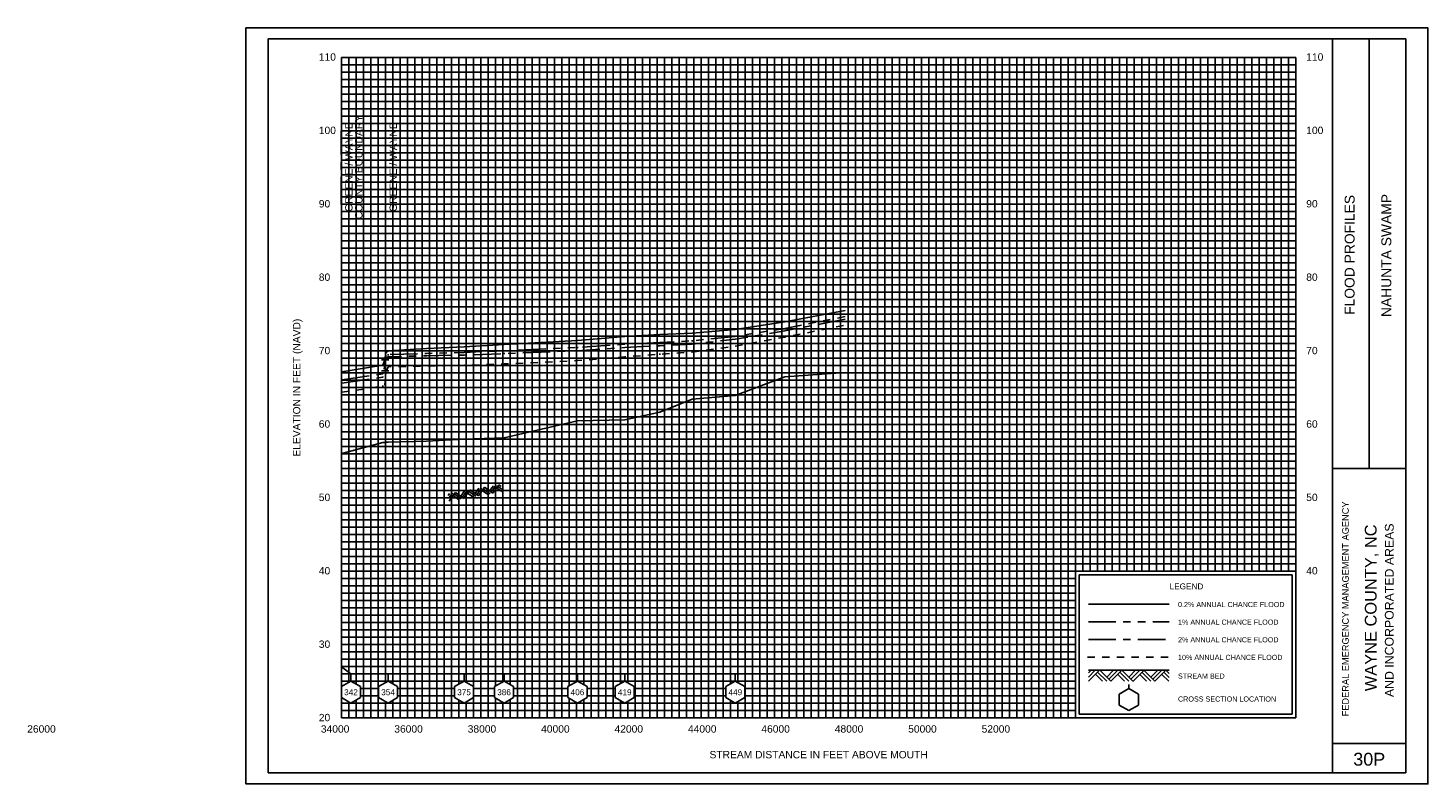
# Model space of a CAD drawing. Header units: inches. Extents: x 8.4 to 99.3, y 18.3 to 56.5.
# Tile 7 of 7: x 80.2 to 99.3, y 38.5 to 48.8. Entities that reach past the tile are written whole.
import ezdxf
from ezdxf.enums import TextEntityAlignment as Align

# ---------------------------------------------------------------- set-up
doc = ezdxf.new("R2010")
doc.units = ezdxf.units.IN
doc.header["$LTSCALE"] = 0.3
doc.header["$MEASUREMENT"] = 0
doc.set_wipeout_variables(frame=1)
for name, pattern in [('CENTER', [2, 1.25, -0.25, 0.25, -0.25]), ('DOT', [0.25, 0, -0.25]), ('HIDDEN', [0.375, 0.25, -0.125]), ('PHANTOM', [2.5, 1.25, -0.25, 0.25, -0.25, 0.25, -0.25])]:
    doc.linetypes.add(name, pattern=pattern)
doc.layers.get('0').update_dxf_attribs({"color": 3, "plot": 0})
for name, color, linetype in [('1', 5, 'Continuous'), ('2', 50, 'Continuous'), ('3', 9, 'DOT'), ('7', 7, 'Continuous'), ('ROCK', 7, 'Continuous'), ('STREAM', 5, 'Continuous'), ('STRUCTURE', 30, 'Continuous'), ('TEXT', 255, 'Continuous'), ('WS10', 4, 'HIDDEN'), ('WS100', 5, 'PHANTOM'), ('WS50', 1, 'CENTER'), ('WS500', 1, 'Continuous'), ('XSEC', 7, 'Continuous'), ('XSECTEXTLINE', 7, 'Continuous')]:
    doc.layers.add(name, color=color, linetype=linetype)
doc.styles.add('ARIAL', font='ARIAL.TTF')
doc.styles.add('xs', font='ARIAL.TTF')

# ---------------------------------------------------------------- blocks, each defined once
blk = doc.blocks.new('rock')
at = {"layer": 'STREAM'}
for p, q in [((0.171, 0.001), (0.147, -0.023)), ((0.209, 0.001), (0.147, -0.061)), ((0.247, 0.001), (0.147, -0.099)), ((0.251, 0.001), (0.351, -0.099)), ((0.375, 0.001), (0.313, -0.061)), ((0.413, 0.001), (0.332, -0.08)), ((0.451, 0.001), (0.351, -0.099)), ((0.451, 0.001), (0.551, -0.099)), ((0.575, 0.001), (0.513, -0.061)), ((0.613, 0.001), (0.532, -0.08)), ((0.651, 0.001), (0.551, -0.099)), ((0.651, 0.001), (0.751, -0.099)), ((0.776, 0.001), (0.713, -0.061)), ((0.813, 0.001), (0.732, -0.08)), ((0.851, 0.001), (0.751, -0.099)), ((0.851, 0.001), (0.88, -0.028)), ((0.211, -0.034), (0.275, -0.099)), ((0.23, -0.016), (0.313, -0.099)), ((0.413, -0.036), (0.475, -0.099)), ((0.432, -0.018), (0.513, -0.099)), ((0.613, -0.036), (0.676, -0.099)), ((0.632, -0.018), (0.713, -0.099)), ((0.813, -0.036), (0.876, -0.099)), ((0.832, -0.018), (0.88, -0.066))]:
    blk.add_line(p, q, dxfattribs=at)
blk = doc.blocks.new('wipeout')
blk.add_wipeout([(0, 0.15), (-0.129917, 0.075), (-0.129917, -0.075), (0, -0.15), (0.129917, -0.075), (0.129917, 0.075)])
blk = doc.blocks.new('xsec')
blk.add_line((0, 0.35), (0, 0.25))
blk.add_blockref('wipeout', (0, 0.1))
for p, q in [((-0.13, 0.175), (0, 0.25)), ((0.13, 0.175), (0, 0.25)), ((0, 0.25), (0, 0.25)), ((-0.13, 0.025), (-0.13, 0.175)), ((0, -0.05), (-0.13, 0.025)), ((0, -0.05), (0.13, 0.025)), ((0.13, 0.025), (0.13, 0.175))]:
    blk.add_line(p, q)
blk = doc.blocks.new('bar')
blk.add_line((-0.05, 0), (0.05, 0))

msp = doc.modelspace()

# ---------------------------------------------------------------- linework, layer by layer
at = {"layer": '1'}
for p, q in [((83.514, 48.627), (83.514, 38.627)), ((99.014, 48.627), (83.514, 48.627)), ((98.014, 38.627), (98.014, 48.627)), ((98.514, 42.777), (98.514, 48.627)), ((99.014, 38.627), (99.014, 48.627)), ((98.014, 42.777), (99.014, 42.777)), ((98.014, 39.027), (99.014, 39.027)), ((83.514, 38.627), (83.514, 38.627)), ((83.514, 38.627), (99.014, 38.627)), ((83.514, 38.627), (83.514, 38.627))]:
    msp.add_line(p, q, dxfattribs=at)
at = {"layer": '2', "color": 50}
for p, q in [((84.514, 39.377), (84.514, 48.377)), ((84.514, 48.377), (97.514, 48.377)), ((85.514, 39.377), (85.514, 48.377)), ((86.514, 39.377), (86.514, 48.377)), ((87.514, 39.377), (87.514, 48.377)), ((88.514, 39.377), (88.514, 48.377)), ((89.514, 39.377), (89.514, 48.377)), ((90.514, 39.377), (90.514, 48.377)), ((91.514, 39.377), (91.514, 48.377)), ((92.514, 39.377), (92.514, 48.377)), ((93.514, 39.377), (93.514, 48.377)), ((94.514, 39.377), (94.514, 48.377)), ((97.514, 39.377), (97.514, 48.377)), ((84.514, 46.377), (97.514, 46.377)), ((84.514, 45.377), (97.514, 45.377)), ((84.514, 44.377), (97.514, 44.377)), ((84.514, 43.377), (97.514, 43.377)), ((84.514, 42.377), (97.514, 42.377)), ((84.514, 41.377), (97.514, 41.377)), ((84.514, 40.377), (94.514, 40.377)), ((84.514, 39.377), (97.514, 39.377))]:
    msp.add_line(p, q, dxfattribs=at)
at = {"layer": '2', "color": 50, "linetype": 'Continuous'}
for p, q in [((95.514, 41.377), (95.514, 48.377)), ((96.514, 41.377), (96.514, 48.377)), ((84.514, 47.377), (97.514, 47.377))]:
    msp.add_line(p, q, dxfattribs=at)
at = {"layer": '3', "color": 8, "linetype": 'Continuous'}
for p, q in [((84.514, 48.277), (97.514, 48.277)), ((84.614, 39.377), (84.614, 48.377)), ((84.714, 39.377), (84.714, 48.377)), ((84.814, 39.377), (84.814, 48.377)), ((84.914, 39.377), (84.914, 48.377)), ((85.014, 39.377), (85.014, 48.377)), ((85.114, 39.377), (85.114, 48.377)), ((85.214, 39.377), (85.214, 48.377)), ((85.314, 39.377), (85.314, 48.377)), ((85.414, 39.377), (85.414, 48.377)), ((85.614, 39.377), (85.614, 48.377)), ((85.714, 39.377), (85.714, 48.377)), ((85.814, 39.377), (85.814, 48.377)), ((85.914, 39.377), (85.914, 48.377)), ((86.014, 39.377), (86.014, 48.377)), ((86.114, 39.377), (86.114, 48.377)), ((86.214, 39.377), (86.214, 48.377)), ((86.314, 39.377), (86.314, 48.377)), ((86.414, 39.377), (86.414, 48.377)), ((86.614, 39.377), (86.614, 48.377)), ((86.714, 39.377), (86.714, 48.377)), ((86.814, 39.377), (86.814, 48.377)), ((86.914, 39.377), (86.914, 48.377)), ((87.014, 39.377), (87.014, 48.377)), ((87.114, 39.377), (87.114, 48.377)), ((87.214, 39.377), (87.214, 48.377)), ((87.314, 39.377), (87.314, 48.377)), ((87.414, 39.377), (87.414, 48.377)), ((87.614, 39.377), (87.614, 48.377)), ((87.714, 39.377), (87.714, 48.377)), ((87.814, 39.377), (87.814, 48.377)), ((87.914, 39.377), (87.914, 48.377)), ((88.014, 39.377), (88.014, 48.377)), ((88.114, 39.377), (88.114, 48.377)), ((88.214, 39.377), (88.214, 48.377)), ((88.314, 39.377), (88.314, 48.377)), ((88.414, 39.377), (88.414, 48.377)), ((88.614, 39.377), (88.614, 48.377)), ((88.714, 39.377), (88.714, 48.377)), ((88.814, 39.377), (88.814, 48.377)), ((88.914, 39.377), (88.914, 48.377)), ((89.014, 39.377), (89.014, 48.377)), ((89.114, 39.377), (89.114, 48.377)), ((89.214, 39.377), (89.214, 48.377)), ((89.314, 39.377), (89.314, 48.377)), ((89.414, 39.377), (89.414, 48.377)), ((89.614, 39.377), (89.614, 48.377)), ((89.714, 39.377), (89.714, 48.377)), ((89.814, 39.377), (89.814, 48.377)), ((89.914, 39.377), (89.914, 48.377)), ((90.014, 39.377), (90.014, 48.377)), ((90.114, 39.377), (90.114, 48.377)), ((90.214, 39.377), (90.214, 48.377)), ((90.314, 39.377), (90.314, 48.377)), ((90.414, 39.377), (90.414, 48.377)), ((90.614, 39.377), (90.614, 48.377)), ((90.714, 39.377), (90.714, 48.377)), ((90.814, 39.377), (90.814, 48.377)), ((90.914, 39.377), (90.914, 48.377)), ((91.014, 39.377), (91.014, 48.377)), ((91.114, 39.377), (91.114, 48.377)), ((91.214, 39.377), (91.214, 48.377)), ((91.314, 39.377), (91.314, 48.377)), ((91.414, 39.377), (91.414, 48.377)), ((91.614, 39.377), (91.614, 48.377)), ((91.714, 39.377), (91.714, 48.377)), ((91.814, 39.377), (91.814, 48.377)), ((91.914, 39.377), (91.914, 48.377)), ((92.014, 39.377), (92.014, 48.377)), ((92.114, 39.377), (92.114, 48.377)), ((92.214, 39.377), (92.214, 48.377)), ((92.314, 39.377), (92.314, 48.377)), ((92.414, 39.377), (92.414, 48.377)), ((92.614, 39.377), (92.614, 48.377)), ((92.714, 39.377), (92.714, 48.377)), ((92.814, 39.377), (92.814, 48.377)), ((92.914, 39.377), (92.914, 48.377)), ((93.014, 39.377), (93.014, 48.377)), ((93.114, 39.377), (93.114, 48.377)), ((93.214, 39.377), (93.214, 48.377)), ((93.314, 39.377), (93.314, 48.377)), ((93.414, 39.377), (93.414, 48.377)), ((93.614, 39.377), (93.614, 48.377)), ((93.714, 39.377), (93.714, 48.377)), ((93.814, 39.377), (93.814, 48.377)), ((93.914, 39.377), (93.914, 48.377)), ((94.014, 39.377), (94.014, 48.377)), ((94.114, 39.377), (94.114, 48.377)), ((94.214, 39.377), (94.214, 48.377)), ((94.314, 39.377), (94.314, 48.377)), ((94.414, 39.377), (94.414, 48.377)), ((94.614, 41.377), (94.614, 48.377)), ((94.714, 41.377), (94.714, 48.377)), ((94.814, 41.377), (94.814, 48.377)), ((94.914, 41.377), (94.914, 48.377)), ((95.014, 41.377), (95.014, 48.377)), ((95.114, 41.377), (95.114, 48.377)), ((95.214, 41.377), (95.214, 48.377)), ((95.314, 41.377), (95.314, 48.377)), ((95.414, 41.377), (95.414, 48.377)), ((95.614, 41.377), (95.614, 48.377)), ((95.714, 41.377), (95.714, 48.377)), ((95.814, 41.377), (95.814, 48.377)), ((95.914, 41.377), (95.914, 48.377)), ((96.014, 41.377), (96.014, 48.377)), ((96.114, 41.377), (96.114, 48.377)), ((96.214, 41.377), (96.214, 48.377)), ((96.314, 41.377), (96.314, 48.377)), ((96.414, 41.377), (96.414, 48.377)), ((96.614, 41.377), (96.614, 48.377)), ((96.714, 41.377), (96.714, 48.377)), ((96.814, 41.377), (96.814, 48.377)), ((96.914, 41.377), (96.914, 48.377)), ((97.014, 41.377), (97.014, 48.377)), ((97.114, 41.377), (97.114, 48.377)), ((97.214, 41.377), (97.214, 48.377)), ((97.314, 41.377), (97.314, 48.377)), ((97.414, 41.377), (97.414, 48.377)), ((84.514, 48.177), (97.514, 48.177)), ((84.514, 48.077), (97.514, 48.077)), ((84.514, 47.977), (97.514, 47.977)), ((84.514, 47.877), (97.514, 47.877)), ((84.514, 47.777), (97.514, 47.777)), ((84.514, 47.677), (97.514, 47.677)), ((84.514, 47.577), (97.514, 47.577)), ((84.514, 47.477), (97.514, 47.477)), ((84.514, 47.277), (97.514, 47.277)), ((84.514, 47.177), (97.514, 47.177)), ((84.514, 47.077), (97.514, 47.077)), ((84.514, 46.977), (97.514, 46.977)), ((84.514, 46.877), (97.514, 46.877)), ((84.514, 46.777), (97.514, 46.777)), ((84.514, 46.677), (97.514, 46.677)), ((84.514, 46.577), (97.514, 46.577)), ((84.514, 46.477), (97.514, 46.477)), ((84.514, 46.277), (97.514, 46.277)), ((84.514, 46.177), (97.514, 46.177)), ((84.514, 46.077), (97.514, 46.077)), ((84.514, 45.977), (97.514, 45.977)), ((84.514, 45.877), (97.514, 45.877)), ((84.514, 45.777), (97.514, 45.777)), ((84.514, 45.677), (97.514, 45.677)), ((84.514, 45.577), (97.514, 45.577)), ((84.514, 45.477), (97.514, 45.477)), ((84.514, 45.277), (97.514, 45.277)), ((84.514, 45.177), (97.514, 45.177)), ((84.514, 45.077), (97.514, 45.077)), ((84.514, 44.977), (97.514, 44.977)), ((84.514, 44.877), (97.514, 44.877)), ((84.514, 44.777), (97.514, 44.777)), ((84.514, 44.677), (97.514, 44.677)), ((84.514, 44.577), (97.514, 44.577)), ((84.514, 44.477), (97.514, 44.477)), ((84.514, 44.277), (97.514, 44.277)), ((84.514, 44.177), (97.514, 44.177)), ((84.514, 44.077), (97.514, 44.077)), ((84.514, 43.977), (97.514, 43.977)), ((84.514, 43.877), (97.514, 43.877)), ((84.514, 43.777), (97.514, 43.777)), ((84.514, 43.677), (97.514, 43.677)), ((84.514, 43.577), (97.514, 43.577)), ((84.514, 43.477), (97.514, 43.477)), ((84.514, 43.277), (97.514, 43.277)), ((84.514, 43.177), (97.514, 43.177)), ((84.514, 43.077), (97.514, 43.077)), ((84.514, 42.977), (97.514, 42.977)), ((84.514, 42.877), (97.514, 42.877)), ((84.514, 42.777), (97.514, 42.777)), ((84.514, 42.677), (97.514, 42.677)), ((84.514, 42.577), (97.514, 42.577)), ((84.514, 42.477), (97.514, 42.477)), ((84.514, 42.277), (97.514, 42.277)), ((84.514, 42.177), (97.514, 42.177)), ((84.514, 42.077), (97.514, 42.077)), ((84.514, 41.977), (97.514, 41.977)), ((84.514, 41.877), (97.514, 41.877)), ((84.514, 41.777), (97.514, 41.777)), ((84.514, 41.677), (97.514, 41.677)), ((84.514, 41.577), (97.514, 41.577)), ((84.514, 41.477), (97.514, 41.477)), ((84.514, 41.277), (94.514, 41.277)), ((84.514, 41.177), (94.514, 41.177)), ((84.514, 41.077), (94.514, 41.077)), ((84.514, 40.977), (94.514, 40.977)), ((84.514, 40.877), (94.514, 40.877)), ((84.514, 40.777), (94.514, 40.777)), ((84.514, 40.677), (94.514, 40.677)), ((84.514, 40.577), (94.514, 40.577)), ((84.514, 40.477), (94.514, 40.477)), ((84.514, 40.277), (94.514, 40.277)), ((84.514, 40.177), (94.514, 40.177)), ((84.514, 40.077), (94.514, 40.077)), ((84.514, 39.977), (94.514, 39.977)), ((84.514, 39.877), (94.514, 39.877)), ((84.514, 39.777), (94.514, 39.777)), ((84.514, 39.677), (94.514, 39.677)), ((84.514, 39.577), (94.514, 39.577)), ((84.514, 39.477), (94.514, 39.477))]:
    msp.add_line(p, q, dxfattribs=at)
at = {"layer": '7'}
for p, q in [((95.239, 39.777), (95.109, 39.702)), ((95.109, 39.702), (95.109, 39.552)), ((95.109, 39.702), (95.109, 39.702)), ((95.239, 39.777), (95.239, 39.834)), ((95.369, 39.702), (95.239, 39.777)), ((95.369, 39.552), (95.369, 39.702)), ((95.109, 39.552), (95.239, 39.477)), ((95.239, 39.477), (95.369, 39.552))]:
    msp.add_line(p, q, dxfattribs=at)
at = {"layer": 'STREAM'}
for p, q in [((94.726, 40.027), (94.689, 39.99)), ((94.782, 40.027), (94.689, 39.933)), ((94.839, 40.027), (94.689, 39.877)), ((94.689, 40.027), (95.789, 40.027)), ((94.785, 39.973), (94.882, 39.877)), ((94.814, 40.001), (94.938, 39.877)), ((94.845, 40.027), (94.995, 39.877)), ((95.032, 40.027), (94.938, 39.933)), ((95.088, 40.027), (94.967, 39.905)), ((95.145, 40.027), (94.995, 39.877)), ((95.088, 39.97), (95.182, 39.877)), ((95.117, 39.999), (95.238, 39.877)), ((95.145, 40.027), (95.295, 39.877)), ((95.332, 40.027), (95.238, 39.933)), ((95.388, 40.027), (95.267, 39.905)), ((95.442, 40.024), (95.292, 39.874)), ((95.388, 39.97), (95.482, 39.877)), ((95.417, 39.999), (95.538, 39.877)), ((95.445, 40.027), (95.595, 39.877)), ((95.632, 40.027), (95.538, 39.933)), ((95.688, 40.027), (95.567, 39.905)), ((95.745, 40.027), (95.595, 39.877)), ((95.688, 39.97), (95.782, 39.877)), ((95.717, 39.999), (95.789, 39.926)), ((95.745, 40.027), (95.789, 39.983))]:
    msp.add_line(p, q, dxfattribs=at)
at = {"layer": 'STREAM', "color": 1}
msp.add_lwpolyline([(84.521, 42.978), (85.08, 43.128), (85.104, 43.128), (85.118, 43.132), (85.149, 43.132), (85.672, 43.148), (86.184, 43.175), (86.729, 43.192), (87.729, 43.424), (88.373, 43.437), (88.849, 43.544), (89.293, 43.72), (89.879, 43.771), (90.553, 44.022), (91.375, 44.083), (91.375, 44.083)], dxfattribs=at)
at = {"layer": 'STRUCTURE'}
msp.add_line((85.111, 44.107), (85.111, 44.255), dxfattribs=at)
at = {"layer": 'TEXT'}
for p, q in [((97.464, 41.327), (94.564, 41.327)), ((94.564, 41.327), (94.564, 39.427)), ((97.464, 39.427), (97.464, 41.327)), ((94.564, 39.427), (97.464, 39.427)), ((94.564, 39.427), (94.564, 39.427))]:
    msp.add_line(p, q, dxfattribs=at)
at = {"layer": 'WS10'}
msp.add_line((94.674, 40.207), (95.774, 40.207), dxfattribs=at)
at = {"layer": 'WS10', "flags": 128}
msp.add_lwpolyline([(84.521, 43.813), (85.08, 43.898), (85.08, 43.898), (85.104, 43.898), (85.104, 43.898), (85.118, 44.071), (85.118, 44.071), (85.149, 44.162), (85.149, 44.162), (85.672, 44.172), (85.672, 44.172), (86.184, 44.181), (86.184, 44.181), (86.729, 44.2), (86.729, 44.2), (87.729, 44.245), (87.729, 44.245), (88.373, 44.296), (88.373, 44.296), (88.849, 44.332), (88.849, 44.332), (89.293, 44.362), (89.293, 44.362), (89.879, 44.442), (89.879, 44.442), (90.553, 44.565), (90.553, 44.565), (91.375, 44.727), (91.375, 44.727)], dxfattribs=at)
at = {"layer": 'WS100'}
msp.add_line((94.689, 40.687), (95.789, 40.687), dxfattribs=at)
at = {"layer": 'WS100', "flags": 128}
msp.add_lwpolyline([(84.521, 43.982), (85.08, 44.064), (85.08, 44.064), (85.104, 44.216), (85.104, 44.216), (85.118, 44.309), (85.118, 44.309), (85.149, 44.326), (85.149, 44.326), (85.672, 44.343), (85.672, 44.343), (86.184, 44.357), (86.184, 44.357), (86.729, 44.38), (86.729, 44.38), (87.729, 44.423), (87.729, 44.423), (88.373, 44.468), (88.373, 44.468), (88.849, 44.493), (88.849, 44.493), (89.293, 44.515), (89.293, 44.515), (89.879, 44.575), (89.879, 44.575), (90.553, 44.684), (90.553, 44.684), (91.375, 44.846), (91.375, 44.846)], dxfattribs=at)
at = {"layer": 'WS50'}
msp.add_line((94.689, 40.447), (95.789, 40.447), dxfattribs=at)
at = {"layer": 'WS50', "color": 7}
msp.add_lwpolyline([(84.511, 46.376), (84.511, 47.376), (84.511, 47.376)], dxfattribs=at)
at = {"layer": 'WS50', "flags": 128}
msp.add_lwpolyline([(84.521, 43.937), (85.08, 44.018), (85.08, 44.018), (85.104, 44.189), (85.104, 44.189), (85.118, 44.281), (85.118, 44.281), (85.149, 44.296), (85.149, 44.296), (85.672, 44.31), (85.672, 44.31), (86.184, 44.321), (86.184, 44.321), (86.729, 44.34), (86.729, 44.34), (87.729, 44.379), (87.729, 44.379), (88.373, 44.422), (88.373, 44.422), (88.849, 44.448), (88.849, 44.448), (89.293, 44.471), (89.293, 44.471), (89.879, 44.536), (89.879, 44.536), (90.553, 44.649), (90.553, 44.649), (91.375, 44.812), (91.375, 44.812)], dxfattribs=at)
at = {"layer": 'WS500'}
msp.add_line((94.689, 40.927), (95.789, 40.927), dxfattribs=at)
msp.add_lwpolyline([(84.521, 44.094), (85.08, 44.185), (85.08, 44.185), (85.104, 44.256), (85.104, 44.256), (85.118, 44.351), (85.118, 44.351), (85.149, 44.377), (85.149, 44.377), (85.672, 44.408), (85.672, 44.408), (86.184, 44.431), (86.184, 44.431), (86.729, 44.465), (86.729, 44.465), (87.729, 44.521), (87.729, 44.521), (88.373, 44.572), (88.373, 44.572), (88.849, 44.599), (88.849, 44.599), (89.293, 44.619), (89.293, 44.619), (89.879, 44.67), (89.879, 44.67), (90.553, 44.773), (90.553, 44.773), (91.375, 44.93), (91.375, 44.93)], dxfattribs=at)
at = {"layer": 'XSEC', "color": 7}
msp.add_lwpolyline([(85.115, 46.376), (85.115, 47.376), (85.115, 47.376)], dxfattribs=at)

# ---------------------------------------------------------------- block references
at = {"layer": 'ROCK', "color": 1, "rotation": 10.09493796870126}
msp.add_blockref('rock', (85.82, 42.404), dxfattribs=at)
at = {"layer": 'STRUCTURE'}
for p in [(85.111, 44.255), (85.111, 44.107)]:
    msp.add_blockref('bar', p, dxfattribs=at)

# ---------------------------------------------------------------- texts
at = {"layer": 'TEXT', "style": 'ARIAL'}
for s, height, p in [(' 110', 0.1, (84.167, 48.332)), (' 110', 0.1, (97.617, 48.332)), (' 100', 0.1, (84.167, 47.332)), (' 100', 0.1, (97.617, 47.332)), (' 90', 0.1, (84.167, 46.332)), (' 90', 0.1, (97.617, 46.332)), (' 80', 0.1, (84.167, 45.332)), (' 80', 0.1, (97.617, 45.332)), (' 70', 0.1, (84.167, 44.332)), (' 70', 0.1, (97.617, 44.332)), (' 60', 0.1, (84.167, 43.332)), (' 60', 0.1, (97.617, 43.332)), (' 50', 0.1, (84.167, 42.332)), (' 50', 0.1, (97.617, 42.332)), (' 40', 0.1, (84.167, 41.332)), (' 40', 0.1, (97.617, 41.332)), ('LEGEND', 0.08, (95.795, 41.129)), ('0.2% ANNUAL CHANCE FLOOD', 0.07, (95.909, 40.887)), ('1% ANNUAL CHANCE FLOOD', 0.07, (95.909, 40.647)), (' 30', 0.1, (84.167, 40.332)), ('2% ANNUAL CHANCE FLOOD', 0.07, (95.909, 40.407)), ('10% ANNUAL CHANCE FLOOD', 0.07, (95.909, 40.167)), ('STREAM BED', 0.07, (95.909, 39.912)), ('CROSS SECTION LOCATION', 0.07, (95.909, 39.6)), (' 20', 0.1, (84.167, 39.332))]:
    msp.add_text(s, height=height, dxfattribs=at).set_placement(p)
for s, height, p in [('COUNTY BOUNDARY', 0.1, (84.8, 46.882)), ('GREENE / WAYNE', 0.1, (84.665, 46.882)), ('GREENE / WAYNE', 0.1, (85.269, 46.882)), ('NAHUNTA SWAMP', 0.135, (98.814, 45.677)), ('ELEVATION IN FEET (NAVD)', 0.1, (83.954, 43.877)), ('WAYNE COUNTY, NC', 0.16, (98.614, 40.877)), ('AND INCORPORATED AREAS', 0.12, (98.847, 40.844))]:
    msp.add_text(s, height=height, rotation=90, dxfattribs=at).set_placement(p, align=Align.CENTER)
for s, height, p in [('FLOOD PROFILES', 0.135, (98.314, 44.868)), ('FEDERAL EMERGENCY MANAGEMENT AGENCY', 0.09, (98.235, 39.399))]:
    msp.add_text(s, height=height, rotation=90, dxfattribs=at).set_placement(p)
for s, height, p in [('26000', 0.1, (80.428, 39.177)), ('34000', 0.1, (84.428, 39.177)), ('36000', 0.1, (85.428, 39.177)), ('38000', 0.1, (86.428, 39.177)), ('40000', 0.1, (87.428, 39.177)), ('42000', 0.1, (88.428, 39.177)), ('44000', 0.1, (89.428, 39.177)), ('46000', 0.1, (90.428, 39.177)), ('48000', 0.1, (91.428, 39.177)), ('50000', 0.1, (92.428, 39.177)), ('52000', 0.1, (93.428, 39.177)), ('STREAM DISTANCE IN FEET ABOVE MOUTH', 0.1, (91.014, 38.827)), ('30P', 0.175, (98.514, 38.727))]:
    msp.add_text(s, height=height, dxfattribs=at).set_placement(p, align=Align.CENTER)

# ---------------------------------------------------------------- next in the draw order: block references
at = {"layer": 'XSEC', "color": 3}
msp.add_blockref('xsec', (84.644, 39.629), dxfattribs=at)

# ---------------------------------------------------------------- next in the draw order: linework, layer by layer
at = {"color": 252}
msp.add_lwpolyline([(83.214, 48.777), (99.314, 48.777), (99.314, 38.477), (83.214, 38.477)], close=True, dxfattribs=at)

# ---------------------------------------------------------------- next in the draw order: texts
at = {"layer": 'TEXT', "style": 'xs'}
msp.add_text('342', height=0.08, dxfattribs=at).set_placement((84.644, 39.728, 1), align=Align.MIDDLE_CENTER)

# ---------------------------------------------------------------- next in the draw order: block references
at = {"layer": 'XSEC', "color": 3}
for p in [(84.644, 39.63), (85.149, 39.63), (86.184, 39.63), (86.729, 39.63), (87.729, 39.63), (88.373, 39.63), (89.879, 39.63)]:
    msp.add_blockref('xsec', p, dxfattribs=at)

# ---------------------------------------------------------------- next in the draw order: linework, layer by layer
at = {"layer": 'XSECTEXTLINE'}
msp.add_lwpolyline([(84.644, 39.977), (84.514, 40.075)], dxfattribs=at)

# ---------------------------------------------------------------- next in the draw order: texts
at = {"layer": 'TEXT', "style": 'xs'}
for s, p in [('342', (84.644, 39.727)), ('354', (85.149, 39.727)), ('375', (86.184, 39.727)), ('386', (86.729, 39.727)), ('406', (87.729, 39.727)), ('419', (88.373, 39.727)), ('449', (89.879, 39.727))]:
    msp.add_text(s, height=0.08, dxfattribs=at).set_placement(p, align=Align.MIDDLE_CENTER)

doc.saveas('drawing.dxf')
